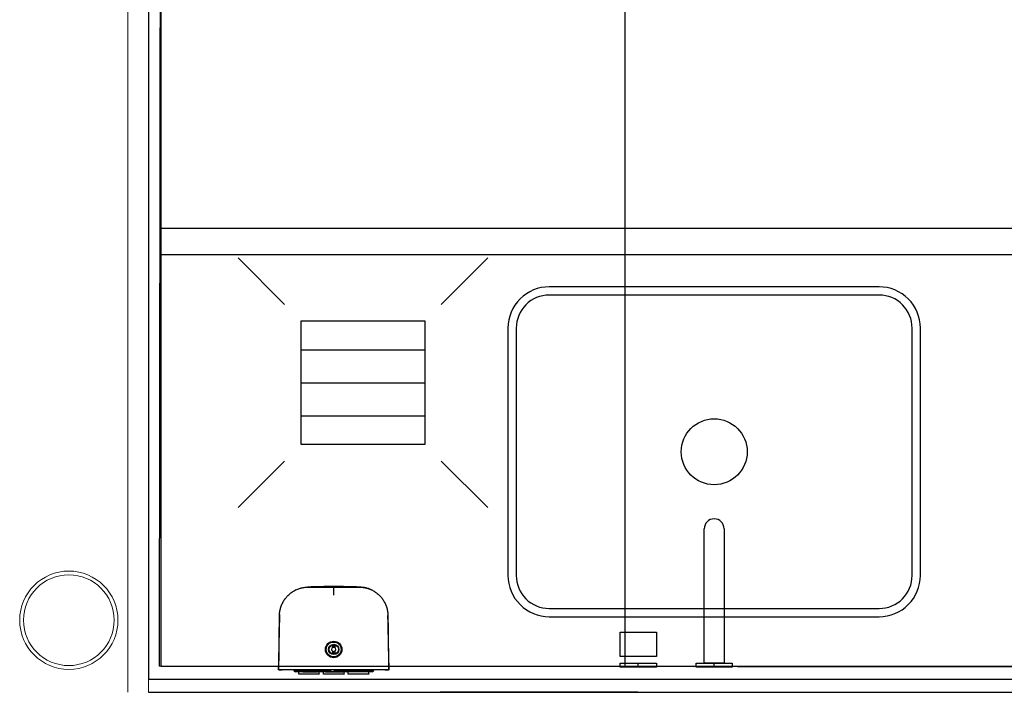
# Model space of a CAD drawing. Header units: centimetres. Extents: x -15121 to 30567, y -60641 to 0.
# Tile 99 of 256: x 4770 to 4890, y -25693 to -25611. Entities that reach past the tile are written whole.
import ezdxf

# ---------------------------------------------------------------- set-up
doc = ezdxf.new("R2010")
doc.units = ezdxf.units.CM
doc.header["$LTSCALE"] = 60
for name, color, linetype in [('A-----SZ', 8, 'Continuous'), ('AIKA podłoga wc cała', 2, 'Continuous'), ('AIKA podłoga wc pod meble', 8, 'Continuous'), ('AIKA TYNK', 5, 'Continuous'), ('AIKA widokowe', 7, 'Continuous'), ('widokowe', 7, 'Continuous')]:
    doc.layers.add(name, color=color, linetype=linetype)
doc.layers.add('opisy', color=1, linetype='Continuous', lineweight=15)

# ---------------------------------------------------------------- blocks, each defined once
blk = doc.blocks.new('*X5919')
at = {"color": 0}
for p, q in [((621.16, -2967.99), (636.16, -2967.99)), ((621.16, -2971.99), (636.16, -2971.99)), ((621.16, -2975.99), (636.16, -2975.99))]:
    blk.add_line(p, q, dxfattribs=at)
blk = doc.blocks.new('SL umywalka 50 top')
at = {"layer": 'AIKA widokowe'}
for points in [[(-20, -39), (20, -39, 0.414214), (25, -34), (25, -4, 0.414214), (20, 1), (-20, 1, 0.414214), (-25, -4), (-25, -34, 0.414214)], [(-20, -38), (20, -38, 0.414214), (24, -34), (24, -4, 0.414214), (20, 0), (-20, 0, 0.414214), (-24, -4), (-24, -34, 0.414214)]]:
    blk.add_lwpolyline(points, format="xyb", close=True, dxfattribs=at)
blk.add_circle((0, -19), 4, dxfattribs=at)
blk = doc.blocks.new('SL dozownik góra')
at = {"layer": 'AIKA widokowe'}
for p, q in [((-9.48, -0.03), (-9.48, 0.01)), ((-9.38, -0.03), (-9.38, 0.01)), ((-9.26, 0.01), (-9.37, 0.01)), ((-9.28, 0.21), (-8.58, 0.21)), ((-8.58, 0.11), (-9.28, 0.11)), ((-9.15, 0.11), (-9.15, -0.03)), ((-8.88, 0.45), (-8.88, 0.51)), ((-8.88, 0.51), (-6.38, 0.51)), ((-8.88, 0.45), (-8.88, 0.24)), ((-8.88, 0.21), (-8.88, 0.24)), ((-8.83, -0.03), (-8.83, 0.11)), ((-8.58, 0.21), (-8.48, 0.21)), ((-8.48, 0.11), (-8.58, 0.11)), ((-8.48, 0.21), (-8.38, 0.21)), ((-8.48, 0.11), (-8.48, 0.21)), ((-8.38, 0.11), (-8.48, 0.11)), ((-8.38, 0.21), (-6.58, 0.21)), ((-8.38, 0.11), (-6.58, 0.11)), ((-6.63, 0.11), (-6.63, -0.04)), ((-6.63, 0.11), (-6.63, 0.11)), ((-6.58, 0.21), (-6.48, 0.21)), ((-6.48, 0.11), (-6.58, 0.11)), ((-6.48, 0.21), (-6.38, 0.21)), ((-6.48, 0.21), (-6.48, 0.11)), ((-6.38, 0.11), (-6.48, 0.11)), ((-6.38, 0.51), (-6.38, 0.45)), ((-6.38, 0.45), (-6.38, 0.24)), ((-6.38, 0.24), (-6.38, 0.21)), ((-6.38, 0.21), (-5.75, 0.21)), ((-5.75, 0.11), (-6.38, 0.11)), ((-6.13, 0.11), (-6.13, 0.1)), ((-6.13, 0.11), (-6.13, 0.11)), ((-6.13, 0.1), (-5.72, 0.1)), ((-5.88, 0.45), (-5.88, 0.51)), ((-5.88, 0.51), (-3.38, 0.51)), ((-5.88, 0.45), (-5.88, 0.24)), ((-5.88, 0.21), (-5.88, 0.24)), ((-3.63, 0.21), (-5.75, 0.21)), ((-5.68, 0.08), (-5.57, -0.03)), ((-5.43, -0.03), (-5.61, 0.15)), ((-4.71, 0.11), (-5.57, 0.11)), ((-5.56, 0.1), (-4.93, 0.1)), ((-4.93, 0.1), (-4.93, 0.11)), ((-4.93, 0.11), (-4.93, 0.11)), ((-4.66, 0.16), (-4.85, -0.03)), ((-3.63, 0.11), (-4.31, 0.11)), ((-3.13, 0.1), (-4.3, 0.1)), ((-3.63, 0.21), (-3.43, 0.21)), ((-3.43, 0.11), (-3.63, 0.11)), ((-3.43, 0.21), (-3.23, 0.21)), ((-3.43, 0.11), (-3.43, 0.21)), ((-3.23, 0.11), (-3.43, 0.11)), ((-3.38, 0.51), (-3.38, 0.45)), ((-3.38, 0.45), (-3.38, 0.24)), ((-3.38, 0.24), (-3.38, 0.21)), ((-3.23, 0.21), (-2.88, 0.21)), ((-2.88, 0.11), (-3.23, 0.11)), ((-3.13, 0.11), (-3.13, 0.1)), ((-3.13, 0.11), (-3.13, 0.11)), ((-2.88, 0.45), (-2.88, 0.51)), ((-2.88, 0.51), (-0.38, 0.51)), ((-2.88, 0.45), (-2.88, 0.24)), ((-2.88, 0.21), (-2.88, 0.24)), ((-2.88, 0.21), (-2.78, 0.21)), ((-2.88, 0.11), (-2.78, 0.11)), ((-2.78, 0.21), (-2.68, 0.21)), ((-2.78, 0.21), (-2.78, 0.11)), ((-2.78, 0.11), (-2.68, 0.11)), ((-0.88, 0.21), (-2.68, 0.21)), ((-0.88, 0.11), (-2.68, 0.11)), ((-2.63, 0.11), (-2.63, -0.04)), ((-2.63, 0.11), (-2.63, 0.11)), ((-0.88, 0.21), (-0.78, 0.21)), ((-0.88, 0.11), (-0.78, 0.11)), ((-0.78, 0.21), (-0.68, 0.21)), ((-0.78, 0.11), (-0.78, 0.21)), ((-0.78, 0.11), (-0.68, 0.11)), ((-0.68, 0.21), (0.02, 0.21)), ((0.02, 0.11), (-0.68, 0.11)), ((-0.43, 0.11), (-0.43, -0.03)), ((-0.38, 0.51), (-0.38, 0.45)), ((-0.38, 0.45), (-0.38, 0.24)), ((-0.38, 0.24), (-0.38, 0.21)), ((-0.11, 0.11), (-0.11, -0.03)), ((0.11, 0.01), (0, 0.01)), ((0.12, 0.01), (0.12, -0.03)), ((0.22, 0.01), (0.22, -0.03)), ((-4.75, -2.24), (-4.75, -2.09)), ((-4.5, -2.09), (-4.75, -2.09)), ((-4.75, -2.26), (-4.75, -2.24)), ((-4.5, -2.24), (-4.5, -2.09)), ((-4.5, -2.24), (-4.5, -2.26)), ((-4.75, -2.73), (-4.75, -2.71)), ((-4.75, -2.89), (-4.75, -2.73)), ((-4.5, -2.89), (-4.75, -2.89)), ((-4.5, -2.71), (-4.5, -2.73)), ((-4.5, -2.89), (-4.5, -2.73)), ((-11.26, -4.31), (-11.26, -4.31)), ((2, -4.31), (2, -4.31)), ((-11.24, -5.15), (-11.24, -5.15)), ((1.98, -5.15), (1.98, -5.15)), ((-11.21, -6.37), (-11.21, -6.52)), ((-11.21, -6.38), (-11.21, -6.5))]:
    blk.add_line(p, q, dxfattribs=at)
for radius in [1, 0.9, 0.625, 0.575]:
    blk.add_circle((-4.63, -2.49), radius, dxfattribs=at)
for centre, radius, start, end in [((-9.28, 0.01), 0.2, 90, 180), ((-9.28, 0.01), 0.1, 90, 180), ((-9.37, 0), 0.009, 90, 180), ((-9.26, 0), 0.009, 0, 90), ((-5.75, 0.01), 0.2, 45, 90), ((-5.75, 0.01), 0.1, 45, 90), ((-4.59, 0.09), 0.1, 85.8328, 135), ((-4.63, -0.46), 0.65, 42.186, 85.8328), ((0, 0), 0.009, 90, 180), ((0.02, 0.01), 0.2, 0, 90), ((0.02, 0.01), 0.1, 0, 90), ((0.11, 0), 0.009, 0, 90), ((-4.63, -2.49), 0.275, 117.0357, 242.9643), ((-4.63, -2.49), 0.256, 60.7941, 119.2059), ((-4.63, -2.49), 0.275, 297.0357, 62.9643), ((-4.63, -2.49), 0.256, 240.7941, 299.2059), ((-11.24, -4.31), 0.02, 182.1155, 232.6601), ((1.98, -4.31), 0.02, 307.0927, 359.643), ((-11.22, -5.15), 0.02, 141.303, 181.3577), ((1.96, -5.15), 0.02, 358.8409, 39.0533), ((-7.68, -6.49), 3.52, 180.5, 180.9111), ((-1.57, -6.49), 3.52, 356.2472, 359.5), ((-1.57, -6.49), 3.52, 356.0961, 359.4538)]:
    blk.add_arc(centre, radius, start, end, dxfattribs=at)
for points, degree in [([(-11.35, -0.03), (-11.35, -0.03), (-11.27, -0.03)], 2), ([(-10.88, -0.04), (-11.01, -0.03), (-11.13, -0.03), (-11.26, -0.03)], 3), ([(-10.29, -0.03), (-7.46, -0.03), (-4.63, -0.03)], 2), ([(-4.63, -0.03), (-1.8, -0.03), (1.03, -0.03)], 2), ([(2, -0.03), (1.87, -0.03), (1.75, -0.03), (1.63, -0.04)], 3), ([(2.02, -0.03), (2.09, -0.03), (2.09, -0.03)], 2), ([(-0.02, -9.7), (0, -9.69), (0.01, -9.69), (0.03, -9.68)], 3)]:
    blk.add_open_spline(points, degree=degree, dxfattribs=at)
for points, knots in [([(-11.35, -0.03), (-11.35, -0.27), (-11.33, -0.75), (-11.32, -1.44), (-11.31, -2.07), (-11.29, -2.65), (-11.28, -3.16), (-11.27, -3.62), (-11.26, -4), (-11.26, -4.22), (-11.26, -4.31)], [0, 0, 0, 0, 0.174298, 0.335211, 0.482738, 0.616879, 0.737634, 0.845004, 0.938988, 1, 1, 1, 1]), ([(-11.27, -0.03), (-11.27, -0.03), (-11.27, -0.03), (-11.26, -0.03), (-11.26, -0.03), (-11.25, -0.03), (-11.24, -0.03), (-11.22, -0.03), (-11.22, -0.03), (-11.21, -0.03), (-11.2, -0.03), (-11.18, -0.03), (-11.17, -0.03), (-11.14, -0.03), (-11.12, -0.03), (-11.09, -0.03), (-11.07, -0.03), (-11.04, -0.03), (-11.04, -0.03), (-11.03, -0.03), (-11.01, -0.03), (-10.99, -0.03), (-10.96, -0.03), (-10.91, -0.03), (-10.86, -0.03), (-10.82, -0.03), (-10.81, -0.03), (-10.79, -0.03), (-10.78, -0.03), (-10.77, -0.03), (-10.76, -0.03), (-10.73, -0.03), (-10.7, -0.03), (-10.64, -0.03), (-10.61, -0.03), (-10.55, -0.03), (-10.52, -0.03), (-10.48, -0.03), (-10.47, -0.03), (-10.45, -0.03), (-10.43, -0.03), (-10.4, -0.03), (-10.36, -0.03), (-10.32, -0.03), (-10.29, -0.03)], [0, 0, 0, 0, 0.0625, 0.0625, 0.125, 0.125, 0.1875, 0.1875, 0.21875, 0.21875, 0.25, 0.25, 0.3125, 0.3125, 0.375, 0.375, 0.4375, 0.4375, 0.453125, 0.453125, 0.46875, 0.5, 0.5, 0.5625, 0.625, 0.625, 0.65625, 0.65625, 0.671875, 0.671875, 0.6875, 0.6875, 0.75, 0.75, 0.8125, 0.8125, 0.875, 0.875, 0.890625, 0.890625, 0.90625, 0.9375, 0.9375, 1, 1, 1, 1]), ([(-4.63, -10.06), (-5.26, -10.06), (-5.9, -10.06), (-6.69, -10.06), (-6.93, -10.06), (-7.21, -10.06), (-7.33, -10.06), (-7.41, -10.06), (-7.45, -10.06), (-7.53, -10.06), (-7.59, -10.06), (-7.65, -10.06), (-7.68, -10.06), (-7.7, -10.06), (-7.76, -10.06), (-7.8, -10.05), (-7.86, -10.05), (-7.88, -10.05), (-7.92, -10.05), (-7.94, -10.05), (-8.04, -10.04), (-8.12, -10.03), (-8.28, -10.01), (-8.35, -10), (-8.47, -9.97), (-8.51, -9.96), (-8.57, -9.95), (-8.58, -9.94), (-8.62, -9.93), (-8.64, -9.93), (-8.74, -9.9), (-8.81, -9.88), (-8.96, -9.82), (-9.03, -9.79), (-9.18, -9.73), (-9.25, -9.7), (-9.39, -9.63), (-9.46, -9.59), (-9.56, -9.53), (-9.59, -9.5), (-9.64, -9.47), (-9.66, -9.46), (-9.69, -9.44), (-9.71, -9.43), (-9.79, -9.37), (-9.85, -9.32), (-9.97, -9.22), (-10.03, -9.17), (-10.15, -9.07), (-10.2, -9.01), (-10.31, -8.9), (-10.36, -8.84), (-10.44, -8.74), (-10.46, -8.71), (-10.49, -8.67), (-10.5, -8.67), (-10.51, -8.65), (-10.53, -8.63), (-10.54, -8.6), (-10.6, -8.52), (-10.64, -8.46), (-10.73, -8.32), (-10.8, -8.19), (-10.87, -8.04), (-10.94, -7.9), (-10.97, -7.83), (-11.01, -7.72), (-11.02, -7.68), (-11.03, -7.63), (-11.04, -7.62), (-11.04, -7.6), (-11.05, -7.58), (-11.06, -7.55), (-11.09, -7.45), (-11.11, -7.38), (-11.14, -7.22), (-11.15, -7.15), (-11.18, -6.99), (-11.19, -6.91), (-11.2, -6.8), (-11.2, -6.76), (-11.2, -6.7), (-11.2, -6.68), (-11.2, -6.64), (-11.2, -6.62), (-11.2, -6.58), (-11.2, -6.56), (-11.21, -6.52), (-11.21, -6.49), (-11.21, -6.45), (-11.21, -6.41), (-11.21, -6.39), (-11.21, -6.33), (-11.21, -6.29), (-11.21, -6.21), (-11.21, -6.17), (-11.21, -5.98), (-11.21, -5.82), (-11.22, -5.04), (-11.23, -4.41), (-11.24, -3.16), (-11.25, -2.53), (-11.26, -1.28), (-11.27, -0.65), (-11.27, -0.03)], [0, 0, 0, 0, 0.125, 0.125, 0.15625, 0.171875, 0.179687, 0.179687, 0.1875, 0.1875, 0.195312, 0.199219, 0.199219, 0.203125, 0.203125, 0.210937, 0.210937, 0.214844, 0.214844, 0.21875, 0.21875, 0.234375, 0.234375, 0.25, 0.25, 0.257812, 0.257812, 0.261719, 0.261719, 0.265625, 0.265625, 0.28125, 0.28125, 0.296875, 0.296875, 0.3125, 0.3125, 0.328125, 0.328125, 0.335937, 0.335937, 0.339844, 0.339844, 0.34375, 0.34375, 0.359375, 0.359375, 0.375, 0.375, 0.390625, 0.390625, 0.40625, 0.40625, 0.414062, 0.414062, 0.416016, 0.416016, 0.417969, 0.421875, 0.421875, 0.4375, 0.4375, 0.453125, 0.46875, 0.46875, 0.484375, 0.484375, 0.492187, 0.492187, 0.494141, 0.494141, 0.496094, 0.5, 0.5, 0.515625, 0.515625, 0.53125, 0.53125, 0.546875, 0.546875, 0.554687, 0.554687, 0.558594, 0.558594, 0.5625, 0.5625, 0.566406, 0.566406, 0.570312, 0.574219, 0.574219, 0.578125, 0.578125, 0.585937, 0.585937, 0.59375, 0.59375, 0.625, 0.625, 0.75, 0.75, 0.875, 0.875, 1, 1, 1, 1]), ([(2.02, -0.03), (2.01, -0.65), (2, -1.28), (1.99, -2.53), (1.98, -3.16), (1.97, -4.41), (1.96, -5.04), (1.95, -5.82), (1.95, -5.98), (1.95, -6.17), (1.95, -6.21), (1.95, -6.29), (1.95, -6.33), (1.95, -6.39), (1.95, -6.41), (1.95, -6.45), (1.95, -6.49), (1.95, -6.52), (1.95, -6.56), (1.95, -6.58), (1.95, -6.62), (1.95, -6.64), (1.94, -6.68), (1.94, -6.7), (1.94, -6.76), (1.94, -6.8), (1.93, -6.91), (1.92, -6.99), (1.9, -7.15), (1.88, -7.22), (1.85, -7.38), (1.83, -7.45), (1.8, -7.55), (1.79, -7.58), (1.79, -7.6), (1.78, -7.62), (1.78, -7.63), (1.76, -7.68), (1.75, -7.72), (1.71, -7.83), (1.68, -7.9), (1.61, -8.04), (1.55, -8.19), (1.47, -8.32), (1.39, -8.46), (1.34, -8.52), (1.29, -8.6), (1.27, -8.63), (1.25, -8.65), (1.24, -8.67), (1.23, -8.67), (1.2, -8.71), (1.18, -8.74), (1.1, -8.84), (1.05, -8.9), (0.94, -9.01), (0.89, -9.07), (0.77, -9.17), (0.71, -9.22), (0.59, -9.32), (0.53, -9.37), (0.45, -9.43), (0.43, -9.44), (0.4, -9.46), (0.38, -9.47), (0.33, -9.5), (0.3, -9.53), (0.2, -9.59), (0.13, -9.63), (-0.01, -9.7), (-0.08, -9.73), (-0.22, -9.79), (-0.3, -9.82), (-0.45, -9.88), (-0.52, -9.9), (-0.62, -9.93), (-0.64, -9.93), (-0.67, -9.94), (-0.69, -9.95), (-0.75, -9.96), (-0.79, -9.97), (-0.91, -10), (-0.98, -10.01), (-1.14, -10.03), (-1.22, -10.04), (-1.32, -10.05), (-1.34, -10.05), (-1.38, -10.05), (-1.39, -10.05), (-1.45, -10.05), (-1.49, -10.06), (-1.55, -10.06), (-1.57, -10.06), (-1.61, -10.06), (-1.67, -10.06), (-1.73, -10.06), (-1.81, -10.06), (-1.85, -10.06), (-1.93, -10.06), (-2.05, -10.06), (-2.33, -10.06), (-2.57, -10.06), (-3.36, -10.06), (-3.99, -10.06), (-4.63, -10.06)], [0, 0, 0, 0, 0.125, 0.125, 0.25, 0.25, 0.375, 0.375, 0.40625, 0.40625, 0.414063, 0.414063, 0.421875, 0.421875, 0.425781, 0.425781, 0.429688, 0.433594, 0.433594, 0.4375, 0.4375, 0.441406, 0.441406, 0.445313, 0.445313, 0.453125, 0.453125, 0.46875, 0.46875, 0.484375, 0.484375, 0.5, 0.5, 0.503906, 0.505859, 0.505859, 0.507813, 0.507813, 0.515625, 0.515625, 0.53125, 0.53125, 0.546875, 0.5625, 0.5625, 0.578125, 0.578125, 0.582031, 0.583984, 0.583984, 0.585938, 0.585938, 0.59375, 0.59375, 0.609375, 0.609375, 0.625, 0.625, 0.640625, 0.640625, 0.65625, 0.65625, 0.660156, 0.660156, 0.664063, 0.664063, 0.671875, 0.671875, 0.6875, 0.6875, 0.703125, 0.703125, 0.71875, 0.71875, 0.734375, 0.734375, 0.738281, 0.738281, 0.742188, 0.742188, 0.75, 0.75, 0.765625, 0.765625, 0.78125, 0.78125, 0.785156, 0.785156, 0.789063, 0.789063, 0.796875, 0.796875, 0.800781, 0.800781, 0.804688, 0.8125, 0.8125, 0.820313, 0.820313, 0.828125, 0.84375, 0.875, 0.875, 1, 1, 1, 1]), ([(1.03, -0.03), (1.07, -0.03), (1.1, -0.03), (1.15, -0.03), (1.17, -0.03), (1.19, -0.03), (1.21, -0.03), (1.22, -0.03), (1.26, -0.03), (1.29, -0.03), (1.35, -0.03), (1.38, -0.03), (1.44, -0.03), (1.47, -0.03), (1.5, -0.03), (1.51, -0.03), (1.52, -0.03), (1.53, -0.03), (1.55, -0.03), (1.56, -0.03), (1.6, -0.03), (1.66, -0.03), (1.7, -0.03), (1.74, -0.03), (1.75, -0.03), (1.77, -0.03), (1.78, -0.03), (1.78, -0.03), (1.81, -0.03), (1.83, -0.03), (1.86, -0.03), (1.88, -0.03), (1.91, -0.03), (1.93, -0.03), (1.94, -0.03), (1.95, -0.03), (1.96, -0.03), (1.97, -0.03), (1.98, -0.03), (1.99, -0.03), (2, -0.03), (2.01, -0.03), (2.01, -0.03), (2.02, -0.03), (2.02, -0.03)], [0, 0, 0, 0, 0.0625, 0.0625, 0.09375, 0.109375, 0.109375, 0.125, 0.125, 0.1875, 0.1875, 0.25, 0.25, 0.3125, 0.3125, 0.328125, 0.328125, 0.34375, 0.34375, 0.375, 0.375, 0.4375, 0.5, 0.5, 0.53125, 0.546875, 0.546875, 0.5625, 0.5625, 0.625, 0.625, 0.6875, 0.6875, 0.75, 0.75, 0.78125, 0.78125, 0.8125, 0.8125, 0.875, 0.875, 0.9375, 0.9375, 1, 1, 1, 1]), ([(2, -4.31), (2, -4.28), (2, -4.08), (2.01, -3.68), (2.02, -3.07), (2.04, -2.41), (2.06, -1.67), (2.07, -0.87), (2.09, -0.32), (2.09, -0.03)], [0, 0, 0, 0, 0.017073, 0.142038, 0.282546, 0.438596, 0.610188, 0.797323, 1, 1, 1, 1]), ([(-11.25, -4.31), (-11.25, -4.31), (-11.25, -4.31), (-11.25, -4.31), (-11.25, -4.31), (-11.25, -4.31), (-11.25, -4.31), (-11.25, -4.31), (-11.25, -4.32), (-11.25, -4.32), (-11.25, -4.33), (-11.25, -4.34), (-11.25, -4.34), (-11.25, -4.35), (-11.25, -4.35), (-11.25, -4.36), (-11.25, -4.38), (-11.25, -4.39), (-11.25, -4.41), (-11.25, -4.41), (-11.24, -4.42), (-11.24, -4.42), (-11.24, -4.43), (-11.24, -4.44), (-11.24, -4.45), (-11.24, -4.47), (-11.24, -4.49), (-11.24, -4.52), (-11.24, -4.53), (-11.24, -4.53), (-11.24, -4.54), (-11.24, -4.54), (-11.24, -4.55), (-11.24, -4.56), (-11.24, -4.58), (-11.24, -4.6), (-11.24, -4.63), (-11.24, -4.65), (-11.24, -4.66), (-11.24, -4.67), (-11.24, -4.68), (-11.24, -4.68), (-11.24, -4.7), (-11.24, -4.71), (-11.24, -4.74), (-11.24, -4.75), (-11.24, -4.78), (-11.24, -4.79), (-11.24, -4.82), (-11.24, -4.82), (-11.24, -4.84), (-11.24, -4.84), (-11.24, -4.86), (-11.24, -4.89), (-11.24, -4.91), (-11.23, -4.93), (-11.23, -4.94), (-11.23, -4.95), (-11.23, -4.95), (-11.23, -4.95), (-11.23, -4.97), (-11.23, -4.99), (-11.23, -5.01), (-11.23, -5.03), (-11.23, -5.04), (-11.23, -5.05), (-11.23, -5.06), (-11.23, -5.06), (-11.23, -5.07), (-11.23, -5.07), (-11.23, -5.08), (-11.23, -5.1), (-11.23, -5.11), (-11.23, -5.12), (-11.23, -5.12), (-11.23, -5.12), (-11.23, -5.12), (-11.23, -5.13), (-11.23, -5.13), (-11.23, -5.13), (-11.23, -5.14), (-11.23, -5.14), (-11.23, -5.15), (-11.23, -5.15), (-11.23, -5.15)], [0, 0, 0, 0, 0.03125, 0.03125, 0.039062, 0.039062, 0.046875, 0.0625, 0.0625, 0.09375, 0.125, 0.125, 0.140625, 0.140625, 0.15625, 0.15625, 0.1875, 0.21875, 0.21875, 0.234375, 0.242187, 0.242187, 0.25, 0.25, 0.28125, 0.28125, 0.3125, 0.34375, 0.34375, 0.351562, 0.351562, 0.359375, 0.359375, 0.375, 0.375, 0.40625, 0.4375, 0.4375, 0.453125, 0.460937, 0.460937, 0.46875, 0.46875, 0.5, 0.5, 0.53125, 0.53125, 0.5625, 0.5625, 0.578125, 0.578125, 0.59375, 0.59375, 0.625, 0.65625, 0.65625, 0.671875, 0.671875, 0.679687, 0.679687, 0.6875, 0.71875, 0.75, 0.75, 0.78125, 0.78125, 0.789062, 0.789062, 0.796875, 0.8125, 0.8125, 0.84375, 0.875, 0.875, 0.890625, 0.890625, 0.898437, 0.898437, 0.90625, 0.90625, 0.9375, 0.96875, 0.96875, 1, 1, 1, 1]), ([(-11.24, -5.15), (-11.24, -5.15), (-11.24, -5.15), (-11.24, -5.14), (-11.24, -5.14), (-11.24, -5.14), (-11.24, -5.14), (-11.24, -5.14), (-11.24, -5.14), (-11.24, -5.13), (-11.24, -5.12), (-11.24, -5.11), (-11.24, -5.11), (-11.24, -5.1), (-11.24, -5.1), (-11.24, -5.09), (-11.24, -5.08), (-11.24, -5.06), (-11.24, -5.05), (-11.24, -5.04), (-11.24, -5.03), (-11.24, -5.03), (-11.24, -5.03), (-11.24, -5.01), (-11.24, -5), (-11.24, -4.98), (-11.24, -4.96), (-11.24, -4.94), (-11.24, -4.92), (-11.24, -4.92), (-11.24, -4.91), (-11.24, -4.91), (-11.24, -4.9), (-11.24, -4.89), (-11.24, -4.87), (-11.24, -4.85), (-11.24, -4.82), (-11.24, -4.8), (-11.24, -4.79), (-11.24, -4.78), (-11.24, -4.77), (-11.24, -4.77), (-11.24, -4.75), (-11.24, -4.74), (-11.25, -4.71), (-11.25, -4.7), (-11.25, -4.67), (-11.25, -4.66), (-11.25, -4.64), (-11.25, -4.63), (-11.25, -4.62), (-11.25, -4.61), (-11.25, -4.59), (-11.25, -4.57), (-11.25, -4.54), (-11.25, -4.52), (-11.25, -4.52), (-11.25, -4.51), (-11.25, -4.5), (-11.25, -4.5), (-11.25, -4.48), (-11.25, -4.46), (-11.25, -4.44), (-11.25, -4.42), (-11.25, -4.41), (-11.25, -4.4), (-11.25, -4.4), (-11.25, -4.39), (-11.25, -4.39), (-11.25, -4.38), (-11.25, -4.37), (-11.25, -4.36), (-11.25, -4.34), (-11.25, -4.34), (-11.25, -4.33), (-11.25, -4.33), (-11.25, -4.33), (-11.25, -4.33), (-11.25, -4.33), (-11.25, -4.32), (-11.25, -4.31), (-11.25, -4.31), (-11.25, -4.31), (-11.25, -4.31), (-11.25, -4.31)], [0, 0, 0, 0, 0.023159, 0.023159, 0.031037, 0.031037, 0.038915, 0.05467, 0.05467, 0.086181, 0.117692, 0.117692, 0.133448, 0.133448, 0.149203, 0.149203, 0.180714, 0.212225, 0.212225, 0.227981, 0.235858, 0.235858, 0.243736, 0.243736, 0.275247, 0.275247, 0.306758, 0.338269, 0.338269, 0.346147, 0.346147, 0.354025, 0.354025, 0.36978, 0.36978, 0.401291, 0.432802, 0.432802, 0.448558, 0.456435, 0.456435, 0.464313, 0.464313, 0.495824, 0.495824, 0.527335, 0.527335, 0.558846, 0.558846, 0.574602, 0.574602, 0.590357, 0.590357, 0.621868, 0.653379, 0.653379, 0.669135, 0.669135, 0.677012, 0.677012, 0.68489, 0.716401, 0.747912, 0.747912, 0.779423, 0.779423, 0.787301, 0.787301, 0.795179, 0.810934, 0.810934, 0.842445, 0.873956, 0.873956, 0.889712, 0.889712, 0.897589, 0.897589, 0.905467, 0.905467, 0.936978, 0.968489, 0.968489, 1, 1, 1, 1]), ([(1.97, -5.15), (1.97, -5.15), (1.97, -5.15), (1.97, -5.14), (1.97, -5.14), (1.97, -5.13), (1.97, -5.13), (1.97, -5.13), (1.97, -5.12), (1.97, -5.12), (1.97, -5.12), (1.97, -5.12), (1.97, -5.11), (1.97, -5.1), (1.97, -5.08), (1.97, -5.07), (1.97, -5.07), (1.97, -5.06), (1.97, -5.06), (1.97, -5.05), (1.98, -5.04), (1.98, -5.03), (1.98, -5.01), (1.98, -4.99), (1.98, -4.97), (1.98, -4.95), (1.98, -4.95), (1.98, -4.95), (1.98, -4.94), (1.98, -4.93), (1.98, -4.91), (1.98, -4.89), (1.98, -4.86), (1.98, -4.84), (1.98, -4.84), (1.98, -4.82), (1.98, -4.82), (1.98, -4.79), (1.98, -4.78), (1.98, -4.75), (1.98, -4.74), (1.98, -4.71), (1.98, -4.7), (1.98, -4.68), (1.98, -4.68), (1.98, -4.67), (1.98, -4.66), (1.98, -4.65), (1.98, -4.63), (1.98, -4.6), (1.98, -4.58), (1.98, -4.56), (1.98, -4.55), (1.98, -4.54), (1.98, -4.54), (1.98, -4.53), (1.98, -4.53), (1.98, -4.52), (1.99, -4.49), (1.99, -4.47), (1.99, -4.45), (1.99, -4.44), (1.99, -4.43), (1.99, -4.42), (1.99, -4.42), (1.99, -4.41), (1.99, -4.41), (1.99, -4.39), (1.99, -4.38), (1.99, -4.36), (1.99, -4.35), (1.99, -4.35), (1.99, -4.34), (1.99, -4.34), (1.99, -4.33), (1.99, -4.32), (1.99, -4.32), (1.99, -4.31), (1.99, -4.31), (1.99, -4.31), (1.99, -4.31), (1.99, -4.31), (1.99, -4.31), (1.99, -4.31), (1.99, -4.31)], [0, 0, 0, 0, 0.03125, 0.03125, 0.0625, 0.09375, 0.09375, 0.101563, 0.101563, 0.109375, 0.109375, 0.125, 0.125, 0.15625, 0.1875, 0.1875, 0.203125, 0.210938, 0.210938, 0.21875, 0.21875, 0.25, 0.25, 0.28125, 0.3125, 0.320313, 0.320313, 0.328125, 0.328125, 0.34375, 0.34375, 0.375, 0.40625, 0.40625, 0.421875, 0.421875, 0.4375, 0.4375, 0.46875, 0.46875, 0.5, 0.5, 0.53125, 0.53125, 0.539063, 0.539063, 0.546875, 0.5625, 0.5625, 0.59375, 0.625, 0.625, 0.640625, 0.640625, 0.648438, 0.648438, 0.65625, 0.65625, 0.6875, 0.71875, 0.71875, 0.75, 0.75, 0.757813, 0.757813, 0.765625, 0.78125, 0.78125, 0.8125, 0.84375, 0.84375, 0.859375, 0.859375, 0.875, 0.875, 0.90625, 0.9375, 0.9375, 0.953125, 0.960938, 0.960938, 0.96875, 0.96875, 1, 1, 1, 1]), ([(2, -4.31), (2, -4.31), (2, -4.31), (2, -4.31), (2, -4.31), (2, -4.32), (2, -4.33), (2, -4.33), (2, -4.33), (2, -4.33), (2, -4.33), (2, -4.34), (2, -4.34), (2, -4.36), (1.99, -4.37), (1.99, -4.38), (1.99, -4.39), (1.99, -4.39), (1.99, -4.4), (1.99, -4.4), (1.99, -4.41), (1.99, -4.42), (1.99, -4.44), (1.99, -4.46), (1.99, -4.48), (1.99, -4.5), (1.99, -4.5), (1.99, -4.51), (1.99, -4.52), (1.99, -4.52), (1.99, -4.54), (1.99, -4.57), (1.99, -4.59), (1.99, -4.61), (1.99, -4.62), (1.99, -4.63), (1.99, -4.64), (1.99, -4.66), (1.99, -4.67), (1.99, -4.7), (1.99, -4.71), (1.99, -4.74), (1.99, -4.75), (1.99, -4.77), (1.99, -4.77), (1.99, -4.78), (1.99, -4.79), (1.99, -4.8), (1.98, -4.82), (1.98, -4.85), (1.98, -4.87), (1.98, -4.89), (1.98, -4.9), (1.98, -4.91), (1.98, -4.91), (1.98, -4.92), (1.98, -4.92), (1.98, -4.94), (1.98, -4.96), (1.98, -4.98), (1.98, -5), (1.98, -5.01), (1.98, -5.03), (1.98, -5.03), (1.98, -5.03), (1.98, -5.04), (1.98, -5.05), (1.98, -5.06), (1.98, -5.08), (1.98, -5.09), (1.98, -5.1), (1.98, -5.1), (1.98, -5.11), (1.98, -5.11), (1.98, -5.12), (1.98, -5.13), (1.98, -5.14), (1.98, -5.14), (1.98, -5.14), (1.98, -5.14), (1.98, -5.14), (1.98, -5.14), (1.98, -5.15), (1.98, -5.15), (1.98, -5.15)], [0, 0, 0, 0, 0.03178, 0.03178, 0.063561, 0.095341, 0.095341, 0.103286, 0.103286, 0.111231, 0.111231, 0.127121, 0.127121, 0.158902, 0.190682, 0.190682, 0.206572, 0.214517, 0.214517, 0.222462, 0.222462, 0.254243, 0.254243, 0.286023, 0.317803, 0.325748, 0.325748, 0.333693, 0.333693, 0.349583, 0.349583, 0.381364, 0.413144, 0.413144, 0.429034, 0.429034, 0.444924, 0.444924, 0.476705, 0.476705, 0.508485, 0.508485, 0.540265, 0.540265, 0.54821, 0.54821, 0.556156, 0.572046, 0.572046, 0.603826, 0.635606, 0.635606, 0.651496, 0.651496, 0.659442, 0.659442, 0.667387, 0.667387, 0.699167, 0.730947, 0.730947, 0.762728, 0.762728, 0.770673, 0.770673, 0.778618, 0.794508, 0.794508, 0.826288, 0.858069, 0.858069, 0.873959, 0.873959, 0.889849, 0.889849, 0.921629, 0.953409, 0.953409, 0.9693, 0.977245, 0.977245, 0.98519, 0.98519, 1, 1, 1, 1]), ([(-11.24, -5.15), (-11.24, -5.15), (-11.24, -5.18), (-11.23, -5.23), (-11.23, -5.29), (-11.23, -5.35), (-11.23, -5.43), (-11.23, -5.52), (-11.23, -5.6), (-11.22, -5.68), (-11.22, -5.77), (-11.22, -5.85), (-11.22, -5.93), (-11.22, -6.01), (-11.22, -6.08), (-11.21, -6.15), (-11.21, -6.22), (-11.21, -6.28), (-11.21, -6.34), (-11.21, -6.4), (-11.21, -6.45), (-11.21, -6.5), (-11.21, -6.55), (-11.2, -6.58), (-11.2, -6.61), (-11.2, -6.62)], [0, 0, 0, 0, 0.001486, 0.007177, 0.011069, 0.015278, 0.025345, 0.038385, 0.054841, 0.074931, 0.098773, 0.130706, 0.167697, 0.209788, 0.257008, 0.309376, 0.366907, 0.429612, 0.497499, 0.570576, 0.648846, 0.732314, 0.820984, 0.914859, 1, 1, 1, 1]), ([(1.95, -6.62), (1.95, -6.62), (1.95, -6.61), (1.95, -6.6), (1.95, -6.58), (1.95, -6.56), (1.95, -6.55), (1.95, -6.53), (1.95, -6.5), (1.95, -6.48), (1.95, -6.46), (1.95, -6.43), (1.95, -6.4), (1.95, -6.37), (1.95, -6.34), (1.95, -6.31), (1.95, -6.28), (1.95, -6.24), (1.95, -6.21), (1.96, -6.18), (1.96, -6.16), (1.96, -6.14), (1.96, -6.13), (1.96, -6.11), (1.96, -6.08), (1.96, -6.02), (1.96, -5.94), (1.96, -5.83), (1.97, -5.66), (1.97, -5.43), (1.98, -5.24), (1.98, -5.15)], [0, 0, 0, 0, 0.083134, 0.174265, 0.26017, 0.340849, 0.416304, 0.486534, 0.551541, 0.611325, 0.665887, 0.71523, 0.759355, 0.798265, 0.831967, 0.860466, 0.881145, 0.897866, 0.910656, 0.919582, 0.922656, 0.924885, 0.92574, 0.92648, 0.928779, 0.933035, 0.939253, 0.947434, 0.957578, 0.977893, 1, 1, 1, 1]), ([(-4.63, -9.07), (-4.63, -9.1), (-4.63, -9.14), (-4.63, -9.2), (-4.63, -9.23), (-4.63, -9.3), (-4.63, -9.33), (-4.63, -9.37), (-4.63, -9.37), (-4.63, -9.39), (-4.63, -9.4), (-4.63, -9.42), (-4.63, -9.44), (-4.63, -9.48), (-4.63, -9.54), (-4.63, -9.59), (-4.63, -9.63), (-4.63, -9.65), (-4.63, -9.67), (-4.63, -9.68), (-4.63, -9.69), (-4.63, -9.69), (-4.63, -9.7), (-4.63, -9.72), (-4.63, -9.75), (-4.63, -9.79), (-4.63, -9.82), (-4.63, -9.86), (-4.63, -9.88), (-4.63, -9.9), (-4.63, -9.91), (-4.63, -9.91), (-4.63, -9.92), (-4.63, -9.92), (-4.63, -9.93), (-4.63, -9.94), (-4.63, -9.96), (-4.63, -9.99), (-4.63, -10.01), (-4.63, -10.02), (-4.63, -10.03), (-4.63, -10.03), (-4.63, -10.04), (-4.63, -10.04), (-4.63, -10.04), (-4.63, -10.05), (-4.63, -10.06), (-4.63, -10.06), (-4.63, -10.06)], [0, 0, 0, 0, 0.0625, 0.0625, 0.125, 0.125, 0.1875, 0.1875, 0.203125, 0.203125, 0.21875, 0.21875, 0.25, 0.25, 0.3125, 0.375, 0.375, 0.40625, 0.40625, 0.421875, 0.429687, 0.429687, 0.4375, 0.4375, 0.5, 0.5, 0.5625, 0.5625, 0.625, 0.625, 0.640625, 0.648438, 0.648438, 0.65625, 0.65625, 0.6875, 0.6875, 0.75, 0.8125, 0.8125, 0.84375, 0.84375, 0.859375, 0.859375, 0.875, 0.875, 0.9375, 1, 1, 1, 1]), ([(-9.29, -9.68), (-9.17, -9.74), (-8.93, -9.84), (-8.56, -9.96), (-8.17, -10.03), (-7.78, -10.06), (-7.38, -10.07), (-6.33, -10.1), (-5.42, -10.12), (-4.63, -10.12)], [0, 0, 0, 0, 0.083303, 0.166609, 0.249917, 0.333224, 0.416576, 0.499923, 1, 1, 1, 1]), ([(-4.63, -10.12), (-3.84, -10.12), (-2.92, -10.1), (-1.88, -10.07), (-1.6, -10.06), (-1.45, -10.05), (-1.44, -10.05)], [0, 0, 0, 0, 0.740066, 0.863413, 0.986765, 1, 1, 1, 1])]:
    blk.add_open_spline(points, degree=3, knots=knots, dxfattribs=at)

msp = doc.modelspace()

# ---------------------------------------------------------------- linework, layer by layer
at = {"layer": 'A-----SZ'}
for p, q in [((4786.0491, -25692.6989), (4946.0491, -25692.6649)), ((4845.3909, -25692.6649, 324.1381), (4821.3909, -25692.6649, 324.1381)), ((4821.3909, -25692.6649, 324.1381), (4845.3909, -25692.6649, 324.1381)), ((4824.1164, -25692.6649), (4849.1164, -25692.6649))]:
    msp.add_line(p, q, dxfattribs=at)
at = {"layer": 'AIKA podłoga wc cała'}
for p, q in [((4843.8491, -25689.513), (4843.8491, -25534.663)), ((4907.0491, -25636.4649), (4787.5425, -25636.4649))]:
    msp.add_line(p, q, dxfattribs=at)
msp.add_lwpolyline([(4787.5425, -25534.663), (4787.5425, -25689.513), (4907.0491, -25689.513), (4907.0491, -25632.163), (4924.0491, -25632.163), (4924.0491, -25671.6649), (4946.0491, -25671.6649), (4946.0491, -25690.6649), (5071.0491, -25690.6649), (5071.0491, -25343.6649), (5035.0491, -25343.6649), (5035.0491, -25315.6649), (4932.0491, -25315.6649), (4932.0491, -25343.6649), (4924.0491, -25343.6649), (4924.0491, -25533.163), (4906.0491, -25533.163), (4906.0491, -25534.663)], close=True, dxfattribs=at)
at = {"layer": 'AIKA podłoga wc pod meble'}
for p, q in [((4843.8491, -25639.6628), (4843.8491, -25534.663)), ((4907.0491, -25636.4649), (4787.5425, -25636.4649))]:
    msp.add_line(p, q, dxfattribs=at)
at = {"layer": 'AIKA TYNK'}
msp.add_line((4908.5491, -25691.1649), (4786.0491, -25691.1649), dxfattribs=at)
msp.add_lwpolyline([(4905.0491, -25533.163), (4786.0444, -25533.163), (4786.0444, -25691.163)], dxfattribs=at)
at = {"layer": 'AIKA widokowe'}
for p, q in [((4907.0491, -25639.6628), (4787.4091, -25639.6628)), ((4907.0491, -25689.6649), (4787.3458, -25689.5128))]:
    msp.add_line(p, q, dxfattribs=at)
at = {"layer": 'AIKA widokowe', "color": 8}
for p, q in [((4802.5492, -25645.6649), (4796.9125, -25640.0281)), ((4821.5492, -25645.6649), (4827.186, -25640.0281)), ((4802.5492, -25664.6649), (4796.9125, -25670.3016)), ((4821.5492, -25664.6649), (4827.186, -25670.3016))]:
    msp.add_line(p, q, dxfattribs=at)
msp.add_lwpolyline([(4910.0491, -25531.6649), (4786.0491, -25531.6649), (4786.0491, -25689.6649)], dxfattribs=at)
at = {"layer": 'AIKA widokowe'}
msp.add_lwpolyline([(4905.0491, -25534.663), (4787.5425, -25534.663), (4787.3458, -25689.5128)], dxfattribs=at)
at = {"layer": 'AIKA widokowe', "color": 8}
msp.add_lwpolyline([(4804.5492, -25662.6649), (4804.5492, -25647.6649), (4819.5492, -25647.6649), (4819.5492, -25662.6649)], close=True, dxfattribs=at)
at = {"layer": 'opisy', "color": 8}
msp.add_line((4783.5491, -25692.6989), (4783.5491, -25531.6649), dxfattribs=at)
at = {"layer": 'opisy'}
msp.add_line((4786.0491, -25692.6989), (4786.0491, -25531.6649), dxfattribs=at)
for radius in [5.9579, 5.5]:
    msp.add_circle((4776.3846, -25683.9573), radius, dxfattribs=at)
at = {"layer": 'widokowe'}
for p, q in [((4853.4332, -25689.1549), (4853.4332, -25672.8649)), ((4855.8332, -25672.8649), (4855.8332, -25689.1549)), ((4843.2332, -25688.3716), (4843.2332, -25685.3984)), ((4843.2332, -25685.3984), (4847.6332, -25685.3984)), ((4847.6332, -25685.3984), (4847.6332, -25688.3716)), ((4847.6332, -25688.3716), (4843.2332, -25688.3716)), ((4843.2332, -25689.1549), (4847.6332, -25689.1549)), ((4843.2332, -25689.6649), (4843.2332, -25689.1549)), ((4847.6332, -25689.6649), (4843.2332, -25689.6649)), ((4845.4332, -25689.6649), (4845.4332, -25689.1549)), ((4847.6332, -25689.1549), (4847.6332, -25689.6649)), ((4852.4332, -25689.1549), (4856.8332, -25689.1549)), ((4852.4332, -25689.6649), (4852.4332, -25689.1549)), ((4856.8332, -25689.6649), (4852.4332, -25689.6649)), ((4855.8332, -25689.1549), (4853.4332, -25689.1549)), ((4854.6332, -25689.6649), (4854.6332, -25689.1549)), ((4856.8332, -25689.1549), (4856.8332, -25689.6649))]:
    msp.add_line(p, q, dxfattribs=at)
msp.add_arc((4854.6332, -25672.8649), 1.2, 0, 180, dxfattribs=at)

# ---------------------------------------------------------------- block references
at = {"layer": 'AIKA widokowe', "color": 8}
for name, p in [('SL umywalka 50 top', (4854.6332, -25644.5353)), ('*X5919', (4183.3853, -22683.1745))]:
    msp.add_blockref(name, p, dxfattribs=at)
at = {"layer": 'AIKA widokowe', "color": 6, "rotation": 180}
msp.add_blockref('SL dozownik góra', (4803.8725, -25689.9956), dxfattribs=at)

doc.saveas('drawing.dxf')
